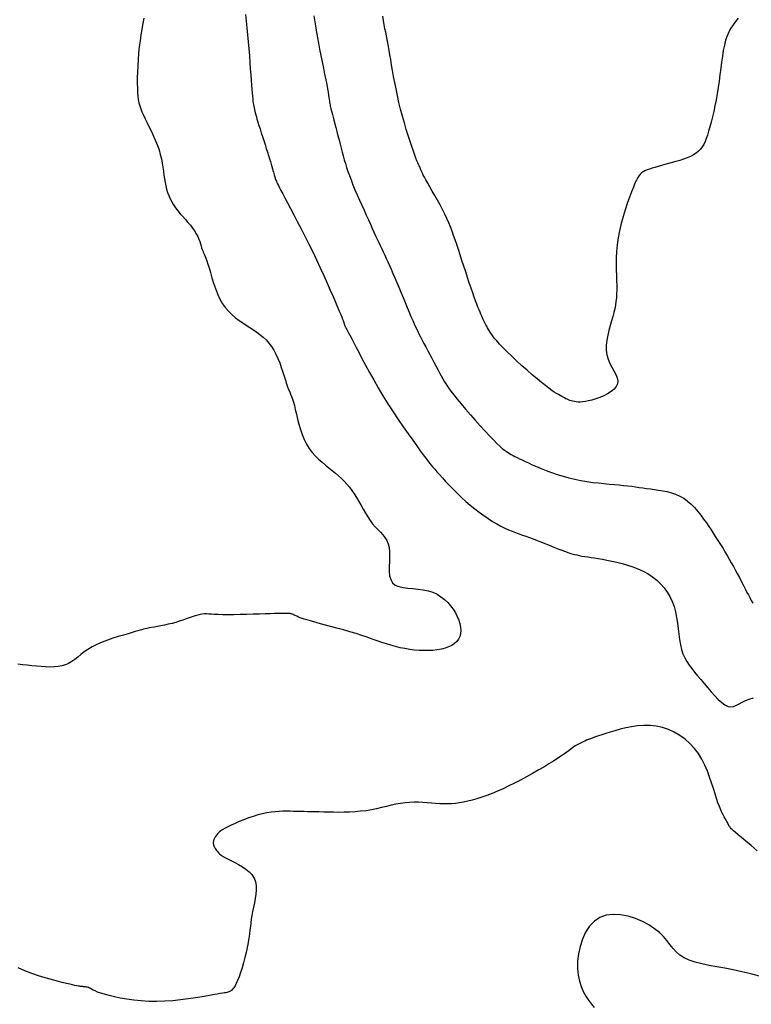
# Model space of a CAD drawing. Header units: millimetres. Extents: x 32690613 to 32693367, y 5343692 to 5344708.
# Tile 254 of 256: x 32692644 to 32692654, y 5344022 to 5344036. Entities that reach past the tile are written whole.
import ezdxf

# ---------------------------------------------------------------- set-up
doc = ezdxf.new("R2010")
doc.units = ezdxf.units.MM
doc.header["$LTSCALE"] = 20
for name, color, linetype in [('02-DGM_HL_492.50', 92, 'Continuous'), ('02-DGM_HL_493.00', 102, 'Continuous'), ('02-DGM_HL_493.50', 112, 'Continuous'), ('02-DGM_HL_494.00', 122, 'Continuous')]:
    doc.layers.add(name, color=color, linetype=linetype)

msp = doc.modelspace()

# ---------------------------------------------------------------- linework, layer by layer
at = {"layer": '02-DGM_HL_492.50', "elevation": 492.5, "flags": 128}
msp.add_lwpolyline([(32692653.325, 5344035.833), (32692653.289, 5344035.788), (32692653.256, 5344035.744), (32692653.226, 5344035.698), (32692653.199, 5344035.648), (32692653.176, 5344035.594), (32692653.155, 5344035.535), (32692653.138, 5344035.468), (32692653.123, 5344035.395), (32692653.111, 5344035.317), (32692653.099, 5344035.235), (32692653.088, 5344035.15), (32692653.078, 5344035.063), (32692653.067, 5344034.975), (32692653.054, 5344034.888), (32692653.041, 5344034.803), (32692653.025, 5344034.719), (32692653.009, 5344034.638), (32692652.992, 5344034.561), (32692652.975, 5344034.487), (32692652.957, 5344034.417), (32692652.94, 5344034.353), (32692652.923, 5344034.293), (32692652.907, 5344034.24), (32692652.891, 5344034.192), (32692652.875, 5344034.15), (32692652.857, 5344034.111), (32692652.836, 5344034.077), (32692652.813, 5344034.046), (32692652.785, 5344034.019), (32692652.753, 5344033.994), (32692652.716, 5344033.97), (32692652.674, 5344033.949), (32692652.628, 5344033.929), (32692652.579, 5344033.911), (32692652.529, 5344033.894), (32692652.477, 5344033.879), (32692652.426, 5344033.864), (32692652.375, 5344033.85), (32692652.325, 5344033.836), (32692652.278, 5344033.823), (32692652.233, 5344033.811), (32692652.191, 5344033.799), (32692652.151, 5344033.787), (32692652.115, 5344033.775), (32692652.083, 5344033.763), (32692652.054, 5344033.751), (32692652.03, 5344033.738), (32692652.009, 5344033.724), (32692651.99, 5344033.707), (32692651.973, 5344033.686), (32692651.956, 5344033.659), (32692651.938, 5344033.624), (32692651.918, 5344033.581), (32692651.896, 5344033.528), (32692651.871, 5344033.464), (32692651.843, 5344033.39), (32692651.813, 5344033.308), (32692651.784, 5344033.22), (32692651.755, 5344033.127), (32692651.729, 5344033.031), (32692651.706, 5344032.935), (32692651.688, 5344032.838), (32692651.675, 5344032.744), (32692651.667, 5344032.653), (32692651.663, 5344032.564), (32692651.662, 5344032.48), (32692651.663, 5344032.399), (32692651.666, 5344032.323), (32692651.668, 5344032.252), (32692651.67, 5344032.187), (32692651.67, 5344032.127), (32692651.668, 5344032.072), (32692651.665, 5344032.02), (32692651.659, 5344031.97), (32692651.652, 5344031.921), (32692651.642, 5344031.871), (32692651.63, 5344031.819), (32692651.615, 5344031.764), (32692651.598, 5344031.704), (32692651.58, 5344031.641), (32692651.562, 5344031.575), (32692651.546, 5344031.508), (32692651.534, 5344031.44), (32692651.527, 5344031.372), (32692651.527, 5344031.306), (32692651.535, 5344031.243), (32692651.552, 5344031.182), (32692651.576, 5344031.125), (32692651.603, 5344031.072), (32692651.631, 5344031.021), (32692651.655, 5344030.973), (32692651.674, 5344030.928), (32692651.684, 5344030.885), (32692651.681, 5344030.845), (32692651.663, 5344030.808), (32692651.633, 5344030.772), (32692651.593, 5344030.74), (32692651.545, 5344030.71), (32692651.492, 5344030.683), (32692651.437, 5344030.66), (32692651.382, 5344030.641), (32692651.331, 5344030.625), (32692651.284, 5344030.613), (32692651.242, 5344030.605), (32692651.205, 5344030.6), (32692651.172, 5344030.597), (32692651.142, 5344030.597), (32692651.116, 5344030.599), (32692651.092, 5344030.603), (32692651.07, 5344030.608), (32692651.049, 5344030.613), (32692651.03, 5344030.62), (32692651.011, 5344030.627), (32692650.993, 5344030.635), (32692650.975, 5344030.643), (32692650.957, 5344030.653), (32692650.938, 5344030.663), (32692650.918, 5344030.673), (32692650.897, 5344030.685), (32692650.873, 5344030.698), (32692650.847, 5344030.714), (32692650.817, 5344030.733), (32692650.782, 5344030.757), (32692650.743, 5344030.786), (32692650.696, 5344030.821), (32692650.643, 5344030.863), (32692650.583, 5344030.913), (32692650.517, 5344030.969), (32692650.447, 5344031.03), (32692650.376, 5344031.093), (32692650.305, 5344031.157), (32692650.237, 5344031.221), (32692650.174, 5344031.281), (32692650.118, 5344031.337), (32692650.071, 5344031.387), (32692650.031, 5344031.432), (32692649.999, 5344031.471), (32692649.972, 5344031.506), (32692649.951, 5344031.536), (32692649.933, 5344031.564), (32692649.919, 5344031.588), (32692649.907, 5344031.61), (32692649.896, 5344031.631), (32692649.885, 5344031.65), (32692649.875, 5344031.669), (32692649.866, 5344031.687), (32692649.857, 5344031.706), (32692649.847, 5344031.725), (32692649.837, 5344031.746), (32692649.827, 5344031.769), (32692649.816, 5344031.794), (32692649.804, 5344031.822), (32692649.791, 5344031.854), (32692649.776, 5344031.89), (32692649.761, 5344031.931), (32692649.744, 5344031.977), (32692649.725, 5344032.029), (32692649.704, 5344032.087), (32692649.682, 5344032.152), (32692649.658, 5344032.222), (32692649.633, 5344032.297), (32692649.608, 5344032.374), (32692649.582, 5344032.452), (32692649.557, 5344032.53), (32692649.532, 5344032.606), (32692649.508, 5344032.678), (32692649.486, 5344032.746), (32692649.465, 5344032.809), (32692649.444, 5344032.87), (32692649.423, 5344032.929), (32692649.401, 5344032.986), (32692649.378, 5344033.044), (32692649.352, 5344033.102), (32692649.324, 5344033.162), (32692649.292, 5344033.225), (32692649.258, 5344033.289), (32692649.223, 5344033.353), (32692649.188, 5344033.416), (32692649.153, 5344033.476), (32692649.121, 5344033.532), (32692649.091, 5344033.583), (32692649.066, 5344033.627), (32692649.046, 5344033.664), (32692649.03, 5344033.694), (32692649.018, 5344033.718), (32692649.009, 5344033.738), (32692649.003, 5344033.754), (32692648.997, 5344033.767), (32692648.992, 5344033.78), (32692648.987, 5344033.792), (32692648.981, 5344033.805), (32692648.974, 5344033.82), (32692648.966, 5344033.838), (32692648.955, 5344033.861), (32692648.943, 5344033.889), (32692648.929, 5344033.924), (32692648.913, 5344033.967), (32692648.894, 5344034.02), (32692648.872, 5344034.082), (32692648.849, 5344034.153), (32692648.824, 5344034.232), (32692648.798, 5344034.317), (32692648.772, 5344034.406), (32692648.746, 5344034.498), (32692648.721, 5344034.592), (32692648.698, 5344034.685), (32692648.677, 5344034.778), (32692648.658, 5344034.868), (32692648.641, 5344034.956), (32692648.625, 5344035.04), (32692648.611, 5344035.121), (32692648.598, 5344035.197), (32692648.586, 5344035.268), (32692648.575, 5344035.333), (32692648.565, 5344035.393), (32692648.554, 5344035.447), (32692648.545, 5344035.497), (32692648.535, 5344035.545), (32692648.526, 5344035.593), (32692648.517, 5344035.641), (32692648.507, 5344035.69), (32692648.498, 5344035.743), (32692648.489, 5344035.8), (32692648.479, 5344035.861)], dxfattribs=at)
at = {"layer": '02-DGM_HL_493.00', "elevation": 493, "flags": 128}
for points in [[(32692647.537, 5344035.864), (32692647.545, 5344035.811), (32692647.553, 5344035.757), (32692647.562, 5344035.699), (32692647.573, 5344035.637), (32692647.585, 5344035.568), (32692647.599, 5344035.492), (32692647.616, 5344035.41), (32692647.633, 5344035.324), (32692647.65, 5344035.237), (32692647.668, 5344035.151), (32692647.684, 5344035.07), (32692647.699, 5344034.994), (32692647.712, 5344034.927), (32692647.723, 5344034.87), (32692647.731, 5344034.823), (32692647.738, 5344034.784), (32692647.742, 5344034.752), (32692647.746, 5344034.726), (32692647.749, 5344034.705), (32692647.751, 5344034.686), (32692647.754, 5344034.669), (32692647.757, 5344034.653), (32692647.76, 5344034.637), (32692647.764, 5344034.619), (32692647.769, 5344034.6), (32692647.775, 5344034.577), (32692647.781, 5344034.551), (32692647.79, 5344034.52), (32692647.799, 5344034.483), (32692647.811, 5344034.441), (32692647.823, 5344034.393), (32692647.837, 5344034.342), (32692647.851, 5344034.287), (32692647.866, 5344034.23), (32692647.881, 5344034.173), (32692647.896, 5344034.116), (32692647.91, 5344034.06), (32692647.924, 5344034.006), (32692647.938, 5344033.954), (32692647.952, 5344033.903), (32692647.967, 5344033.851), (32692647.983, 5344033.799), (32692648.001, 5344033.744), (32692648.021, 5344033.687), (32692648.044, 5344033.627), (32692648.069, 5344033.562), (32692648.097, 5344033.494), (32692648.127, 5344033.424), (32692648.158, 5344033.353), (32692648.19, 5344033.282), (32692648.221, 5344033.213), (32692648.252, 5344033.145), (32692648.281, 5344033.082), (32692648.308, 5344033.023), (32692648.333, 5344032.967), (32692648.357, 5344032.916), (32692648.38, 5344032.867), (32692648.401, 5344032.821), (32692648.422, 5344032.776), (32692648.442, 5344032.732), (32692648.462, 5344032.689), (32692648.483, 5344032.646), (32692648.503, 5344032.602), (32692648.524, 5344032.556), (32692648.546, 5344032.509), (32692648.569, 5344032.46), (32692648.592, 5344032.408), (32692648.616, 5344032.352), (32692648.642, 5344032.293), (32692648.669, 5344032.229), (32692648.696, 5344032.163), (32692648.725, 5344032.094), (32692648.753, 5344032.025), (32692648.781, 5344031.956), (32692648.809, 5344031.889), (32692648.836, 5344031.825), (32692648.861, 5344031.766), (32692648.885, 5344031.712), (32692648.907, 5344031.662), (32692648.929, 5344031.616), (32692648.95, 5344031.572), (32692648.971, 5344031.529), (32692648.992, 5344031.487), (32692649.015, 5344031.443), (32692649.039, 5344031.398), (32692649.064, 5344031.349), (32692649.091, 5344031.298), (32692649.118, 5344031.246), (32692649.146, 5344031.194), (32692649.174, 5344031.142), (32692649.201, 5344031.091), (32692649.227, 5344031.042), (32692649.252, 5344030.996), (32692649.275, 5344030.953), (32692649.297, 5344030.913), (32692649.32, 5344030.874), (32692649.345, 5344030.834), (32692649.374, 5344030.792), (32692649.407, 5344030.746), (32692649.446, 5344030.695), (32692649.492, 5344030.637), (32692649.546, 5344030.571), (32692649.607, 5344030.5), (32692649.672, 5344030.425), (32692649.739, 5344030.349), (32692649.807, 5344030.274), (32692649.872, 5344030.202), (32692649.933, 5344030.137), (32692649.988, 5344030.08), (32692650.035, 5344030.033), (32692650.074, 5344029.995), (32692650.108, 5344029.965), (32692650.137, 5344029.942), (32692650.163, 5344029.923), (32692650.186, 5344029.908), (32692650.208, 5344029.895), (32692650.231, 5344029.883), (32692650.255, 5344029.87), (32692650.281, 5344029.856), (32692650.309, 5344029.841), (32692650.341, 5344029.824), (32692650.377, 5344029.807), (32692650.418, 5344029.787), (32692650.464, 5344029.766), (32692650.516, 5344029.743), (32692650.574, 5344029.718), (32692650.638, 5344029.692), (32692650.707, 5344029.664), (32692650.78, 5344029.637), (32692650.857, 5344029.611), (32692650.936, 5344029.586), (32692651.016, 5344029.563), (32692651.098, 5344029.543), (32692651.179, 5344029.526), (32692651.261, 5344029.513), (32692651.341, 5344029.502), (32692651.419, 5344029.493), (32692651.495, 5344029.485), (32692651.568, 5344029.479), (32692651.637, 5344029.473), (32692651.702, 5344029.467), (32692651.763, 5344029.461), (32692651.819, 5344029.455), (32692651.873, 5344029.448), (32692651.925, 5344029.441), (32692651.975, 5344029.433), (32692652.025, 5344029.426), (32692652.076, 5344029.419), (32692652.128, 5344029.412), (32692652.183, 5344029.405), (32692652.24, 5344029.397), (32692652.298, 5344029.387), (32692652.357, 5344029.375), (32692652.415, 5344029.36), (32692652.473, 5344029.34), (32692652.529, 5344029.315), (32692652.584, 5344029.285), (32692652.635, 5344029.247), (32692652.685, 5344029.204), (32692652.731, 5344029.157), (32692652.775, 5344029.106), (32692652.816, 5344029.054), (32692652.855, 5344029.001), (32692652.892, 5344028.949), (32692652.926, 5344028.899), (32692652.957, 5344028.852), (32692652.986, 5344028.808), (32692653.014, 5344028.765), (32692653.041, 5344028.724), (32692653.067, 5344028.683), (32692653.093, 5344028.641), (32692653.12, 5344028.598), (32692653.146, 5344028.553), (32692653.174, 5344028.505), (32692653.203, 5344028.455), (32692653.232, 5344028.403), (32692653.261, 5344028.352), (32692653.289, 5344028.3), (32692653.317, 5344028.25), (32692653.342, 5344028.202), (32692653.367, 5344028.156), (32692653.389, 5344028.114), (32692653.409, 5344028.075), (32692653.428, 5344028.038), (32692653.446, 5344028.001), (32692653.465, 5344027.966), (32692653.484, 5344027.93), (32692653.504, 5344027.892), (32692653.526, 5344027.853)], [(32692653.618, 5344022.765), (32692653.497, 5344022.797), (32692653.377, 5344022.826), (32692653.259, 5344022.851), (32692653.143, 5344022.873), (32692653.033, 5344022.893), (32692652.928, 5344022.913), (32692652.829, 5344022.934), (32692652.739, 5344022.957), (32692652.659, 5344022.984), (32692652.589, 5344023.016), (32692652.531, 5344023.054), (32692652.481, 5344023.097), (32692652.437, 5344023.145), (32692652.395, 5344023.196), (32692652.353, 5344023.25), (32692652.306, 5344023.305), (32692652.251, 5344023.359), (32692652.186, 5344023.413), (32692652.109, 5344023.465), (32692652.02, 5344023.512), (32692651.924, 5344023.553), (32692651.824, 5344023.584), (32692651.722, 5344023.603), (32692651.622, 5344023.608), (32692651.527, 5344023.597), (32692651.44, 5344023.566), (32692651.364, 5344023.516), (32692651.299, 5344023.447), (32692651.244, 5344023.364), (32692651.201, 5344023.271), (32692651.169, 5344023.172), (32692651.147, 5344023.069), (32692651.135, 5344022.968), (32692651.133, 5344022.871), (32692651.142, 5344022.781), (32692651.159, 5344022.699), (32692651.183, 5344022.624), (32692651.213, 5344022.556), (32692651.248, 5344022.493), (32692651.285, 5344022.437), (32692651.324, 5344022.385), (32692651.363, 5344022.337)]]:
    msp.add_lwpolyline(points, dxfattribs=at)
at = {"layer": '02-DGM_HL_493.50', "elevation": 493.5, "flags": 128}
for points in [[(32692646.603, 5344035.882), (32692646.613, 5344035.793), (32692646.623, 5344035.701), (32692646.633, 5344035.607), (32692646.641, 5344035.511), (32692646.649, 5344035.416), (32692646.657, 5344035.322), (32692646.664, 5344035.231), (32692646.67, 5344035.143), (32692646.676, 5344035.061), (32692646.682, 5344034.986), (32692646.686, 5344034.92), (32692646.691, 5344034.862), (32692646.695, 5344034.812), (32692646.699, 5344034.77), (32692646.703, 5344034.735), (32692646.706, 5344034.704), (32692646.71, 5344034.677), (32692646.714, 5344034.653), (32692646.717, 5344034.632), (32692646.721, 5344034.61), (32692646.726, 5344034.589), (32692646.731, 5344034.567), (32692646.736, 5344034.544), (32692646.743, 5344034.517), (32692646.752, 5344034.488), (32692646.761, 5344034.454), (32692646.773, 5344034.416), (32692646.787, 5344034.372), (32692646.802, 5344034.324), (32692646.819, 5344034.272), (32692646.836, 5344034.218), (32692646.854, 5344034.163), (32692646.871, 5344034.109), (32692646.888, 5344034.056), (32692646.904, 5344034.006), (32692646.918, 5344033.959), (32692646.932, 5344033.916), (32692646.944, 5344033.877), (32692646.954, 5344033.841), (32692646.964, 5344033.809), (32692646.972, 5344033.78), (32692646.979, 5344033.755), (32692646.985, 5344033.733), (32692646.991, 5344033.714), (32692646.996, 5344033.697), (32692647, 5344033.683), (32692647.004, 5344033.67), (32692647.007, 5344033.658), (32692647.011, 5344033.646), (32692647.015, 5344033.635), (32692647.02, 5344033.623), (32692647.025, 5344033.609), (32692647.032, 5344033.594), (32692647.041, 5344033.575), (32692647.053, 5344033.55), (32692647.068, 5344033.52), (32692647.088, 5344033.483), (32692647.112, 5344033.437), (32692647.141, 5344033.381), (32692647.177, 5344033.314), (32692647.217, 5344033.238), (32692647.262, 5344033.153), (32692647.311, 5344033.061), (32692647.362, 5344032.962), (32692647.414, 5344032.86), (32692647.468, 5344032.753), (32692647.521, 5344032.645), (32692647.573, 5344032.536), (32692647.624, 5344032.427), (32692647.672, 5344032.322), (32692647.718, 5344032.22), (32692647.76, 5344032.124), (32692647.798, 5344032.036), (32692647.832, 5344031.958), (32692647.861, 5344031.89), (32692647.884, 5344031.835), (32692647.903, 5344031.791), (32692647.917, 5344031.756), (32692647.927, 5344031.73), (32692647.935, 5344031.71), (32692647.94, 5344031.695), (32692647.944, 5344031.684), (32692647.947, 5344031.676), (32692647.949, 5344031.668), (32692647.952, 5344031.66), (32692647.954, 5344031.653), (32692647.957, 5344031.645), (32692647.959, 5344031.638), (32692647.962, 5344031.631), (32692647.965, 5344031.624), (32692647.969, 5344031.617), (32692647.973, 5344031.609), (32692647.979, 5344031.599), (32692647.987, 5344031.585), (32692647.997, 5344031.567), (32692648.011, 5344031.543), (32692648.028, 5344031.51), (32692648.05, 5344031.469), (32692648.078, 5344031.416), (32692648.111, 5344031.352), (32692648.149, 5344031.277), (32692648.193, 5344031.193), (32692648.242, 5344031.101), (32692648.295, 5344031.002), (32692648.353, 5344030.899), (32692648.414, 5344030.792), (32692648.479, 5344030.683), (32692648.548, 5344030.574), (32692648.618, 5344030.466), (32692648.688, 5344030.36), (32692648.757, 5344030.259), (32692648.823, 5344030.164), (32692648.885, 5344030.077), (32692648.94, 5344030), (32692648.989, 5344029.933), (32692649.029, 5344029.878), (32692649.063, 5344029.833), (32692649.091, 5344029.796), (32692649.115, 5344029.765), (32692649.138, 5344029.737), (32692649.162, 5344029.709), (32692649.187, 5344029.68), (32692649.216, 5344029.646), (32692649.251, 5344029.607), (32692649.291, 5344029.563), (32692649.335, 5344029.514), (32692649.384, 5344029.462), (32692649.436, 5344029.407), (32692649.491, 5344029.352), (32692649.549, 5344029.297), (32692649.609, 5344029.242), (32692649.67, 5344029.19), (32692649.732, 5344029.14), (32692649.794, 5344029.093), (32692649.855, 5344029.049), (32692649.916, 5344029.007), (32692649.976, 5344028.969), (32692650.034, 5344028.935), (32692650.089, 5344028.905), (32692650.142, 5344028.878), (32692650.192, 5344028.855), (32692650.241, 5344028.835), (32692650.288, 5344028.817), (32692650.335, 5344028.799), (32692650.382, 5344028.783), (32692650.43, 5344028.766), (32692650.479, 5344028.749), (32692650.53, 5344028.73), (32692650.582, 5344028.71), (32692650.634, 5344028.689), (32692650.687, 5344028.668), (32692650.738, 5344028.648), (32692650.788, 5344028.627), (32692650.835, 5344028.608), (32692650.879, 5344028.591), (32692650.92, 5344028.575), (32692650.957, 5344028.561), (32692650.992, 5344028.548), (32692651.026, 5344028.537), (32692651.058, 5344028.527), (32692651.091, 5344028.519), (32692651.124, 5344028.511), (32692651.158, 5344028.503), (32692651.194, 5344028.497), (32692651.233, 5344028.49), (32692651.274, 5344028.484), (32692651.319, 5344028.477), (32692651.367, 5344028.47), (32692651.418, 5344028.461), (32692651.474, 5344028.452), (32692651.535, 5344028.441), (32692651.6, 5344028.428), (32692651.669, 5344028.413), (32692651.741, 5344028.395), (32692651.814, 5344028.374), (32692651.887, 5344028.35), (32692651.959, 5344028.323), (32692652.029, 5344028.291), (32692652.096, 5344028.255), (32692652.158, 5344028.214), (32692652.215, 5344028.168), (32692652.268, 5344028.119), (32692652.315, 5344028.064), (32692652.357, 5344028.006), (32692652.394, 5344027.943), (32692652.425, 5344027.877), (32692652.451, 5344027.807), (32692652.47, 5344027.734), (32692652.485, 5344027.658), (32692652.497, 5344027.581), (32692652.507, 5344027.505), (32692652.516, 5344027.429), (32692652.526, 5344027.356), (32692652.538, 5344027.286), (32692652.553, 5344027.222), (32692652.573, 5344027.163), (32692652.597, 5344027.108), (32692652.626, 5344027.058), (32692652.658, 5344027.009), (32692652.693, 5344026.961), (32692652.732, 5344026.913), (32692652.773, 5344026.864), (32692652.817, 5344026.812), (32692652.863, 5344026.756), (32692652.911, 5344026.699), (32692652.959, 5344026.642), (32692653.007, 5344026.588), (32692653.055, 5344026.539), (32692653.102, 5344026.497), (32692653.146, 5344026.466), (32692653.188, 5344026.446), (32692653.227, 5344026.44), (32692653.264, 5344026.445), (32692653.301, 5344026.46), (32692653.339, 5344026.479), (32692653.379, 5344026.502), (32692653.424, 5344026.525), (32692653.475, 5344026.545), (32692653.533, 5344026.56)], [(32692653.584, 5344024.476), (32692653.502, 5344024.546), (32692653.431, 5344024.607), (32692653.373, 5344024.656), (32692653.327, 5344024.695), (32692653.291, 5344024.725), (32692653.264, 5344024.748), (32692653.245, 5344024.765), (32692653.231, 5344024.777), (32692653.222, 5344024.787), (32692653.215, 5344024.796), (32692653.208, 5344024.804), (32692653.203, 5344024.813), (32692653.198, 5344024.823), (32692653.192, 5344024.834), (32692653.186, 5344024.847), (32692653.179, 5344024.861), (32692653.171, 5344024.876), (32692653.161, 5344024.894), (32692653.15, 5344024.915), (32692653.136, 5344024.938), (32692653.121, 5344024.966), (32692653.105, 5344024.998), (32692653.088, 5344025.035), (32692653.069, 5344025.079), (32692653.05, 5344025.129), (32692653.03, 5344025.187), (32692653.01, 5344025.252), (32692652.988, 5344025.324), (32692652.964, 5344025.401), (32692652.937, 5344025.482), (32692652.906, 5344025.563), (32692652.871, 5344025.645), (32692652.83, 5344025.725), (32692652.783, 5344025.801), (32692652.728, 5344025.872), (32692652.668, 5344025.938), (32692652.601, 5344025.997), (32692652.53, 5344026.049), (32692652.454, 5344026.093), (32692652.375, 5344026.13), (32692652.293, 5344026.157), (32692652.209, 5344026.176), (32692652.124, 5344026.185), (32692652.039, 5344026.186), (32692651.954, 5344026.18), (32692651.871, 5344026.168), (32692651.791, 5344026.152), (32692651.715, 5344026.133), (32692651.644, 5344026.114), (32692651.579, 5344026.094), (32692651.52, 5344026.076), (32692651.468, 5344026.059), (32692651.422, 5344026.043), (32692651.381, 5344026.029), (32692651.345, 5344026.016), (32692651.313, 5344026.004), (32692651.284, 5344025.993), (32692651.258, 5344025.983), (32692651.234, 5344025.973), (32692651.212, 5344025.964), (32692651.192, 5344025.955), (32692651.173, 5344025.946), (32692651.155, 5344025.937), (32692651.137, 5344025.927), (32692651.12, 5344025.917), (32692651.103, 5344025.906), (32692651.085, 5344025.893), (32692651.066, 5344025.878), (32692651.044, 5344025.862), (32692651.019, 5344025.843), (32692650.99, 5344025.822), (32692650.955, 5344025.797), (32692650.914, 5344025.769), (32692650.865, 5344025.737), (32692650.808, 5344025.7), (32692650.743, 5344025.661), (32692650.673, 5344025.618), (32692650.598, 5344025.574), (32692650.519, 5344025.53), (32692650.438, 5344025.485), (32692650.357, 5344025.441), (32692650.275, 5344025.399), (32692650.196, 5344025.36), (32692650.118, 5344025.323), (32692650.042, 5344025.29), (32692649.968, 5344025.259), (32692649.897, 5344025.231), (32692649.828, 5344025.206), (32692649.762, 5344025.185), (32692649.698, 5344025.166), (32692649.638, 5344025.151), (32692649.58, 5344025.139), (32692649.524, 5344025.129), (32692649.469, 5344025.123), (32692649.415, 5344025.118), (32692649.362, 5344025.116), (32692649.308, 5344025.116), (32692649.254, 5344025.118), (32692649.198, 5344025.121), (32692649.142, 5344025.126), (32692649.084, 5344025.13), (32692649.025, 5344025.134), (32692648.965, 5344025.137), (32692648.905, 5344025.138), (32692648.843, 5344025.136), (32692648.781, 5344025.131), (32692648.719, 5344025.122), (32692648.656, 5344025.11), (32692648.591, 5344025.096), (32692648.526, 5344025.08), (32692648.459, 5344025.064), (32692648.391, 5344025.049), (32692648.321, 5344025.035), (32692648.249, 5344025.023), (32692648.175, 5344025.014), (32692648.1, 5344025.007), (32692648.025, 5344025.003), (32692647.95, 5344025.001), (32692647.876, 5344025), (32692647.805, 5344025.001), (32692647.736, 5344025.002), (32692647.672, 5344025.004), (32692647.611, 5344025.005), (32692647.555, 5344025.006), (32692647.502, 5344025.008), (32692647.451, 5344025.009), (32692647.402, 5344025.01), (32692647.355, 5344025.011), (32692647.308, 5344025.012), (32692647.261, 5344025.013), (32692647.214, 5344025.014), (32692647.165, 5344025.015), (32692647.115, 5344025.014), (32692647.064, 5344025.012), (32692647.01, 5344025.009), (32692646.955, 5344025.002), (32692646.897, 5344024.993), (32692646.837, 5344024.981), (32692646.773, 5344024.964), (32692646.709, 5344024.945), (32692646.644, 5344024.923), (32692646.58, 5344024.899), (32692646.518, 5344024.875), (32692646.461, 5344024.85), (32692646.408, 5344024.827), (32692646.363, 5344024.804), (32692646.325, 5344024.784), (32692646.294, 5344024.765), (32692646.269, 5344024.749), (32692646.249, 5344024.733), (32692646.234, 5344024.719), (32692646.221, 5344024.706), (32692646.212, 5344024.694), (32692646.203, 5344024.682), (32692646.196, 5344024.67), (32692646.189, 5344024.659), (32692646.183, 5344024.648), (32692646.177, 5344024.637), (32692646.172, 5344024.626), (32692646.169, 5344024.614), (32692646.166, 5344024.603), (32692646.165, 5344024.592), (32692646.165, 5344024.58), (32692646.167, 5344024.568), (32692646.169, 5344024.556), (32692646.173, 5344024.544), (32692646.178, 5344024.531), (32692646.184, 5344024.519), (32692646.191, 5344024.506), (32692646.2, 5344024.492), (32692646.209, 5344024.478), (32692646.221, 5344024.464), (32692646.234, 5344024.449), (32692646.251, 5344024.434), (32692646.272, 5344024.417), (32692646.298, 5344024.4), (32692646.33, 5344024.381), (32692646.367, 5344024.361), (32692646.411, 5344024.339), (32692646.459, 5344024.315), (32692646.51, 5344024.288), (32692646.561, 5344024.259), (32692646.61, 5344024.227), (32692646.655, 5344024.19), (32692646.692, 5344024.15), (32692646.721, 5344024.104), (32692646.74, 5344024.054), (32692646.749, 5344024), (32692646.75, 5344023.943), (32692646.745, 5344023.884), (32692646.736, 5344023.824), (32692646.725, 5344023.764), (32692646.712, 5344023.705), (32692646.701, 5344023.649), (32692646.691, 5344023.595), (32692646.683, 5344023.544), (32692646.677, 5344023.494), (32692646.671, 5344023.444), (32692646.665, 5344023.393), (32692646.658, 5344023.34), (32692646.65, 5344023.284), (32692646.64, 5344023.223), (32692646.627, 5344023.158), (32692646.612, 5344023.089), (32692646.595, 5344023.019), (32692646.576, 5344022.948), (32692646.557, 5344022.88), (32692646.537, 5344022.816), (32692646.517, 5344022.758), (32692646.497, 5344022.707), (32692646.479, 5344022.665), (32692646.461, 5344022.632), (32692646.445, 5344022.606), (32692646.429, 5344022.586), (32692646.414, 5344022.572), (32692646.4, 5344022.562), (32692646.387, 5344022.555), (32692646.376, 5344022.55), (32692646.364, 5344022.546), (32692646.352, 5344022.543), (32692646.338, 5344022.54), (32692646.319, 5344022.537), (32692646.293, 5344022.532), (32692646.259, 5344022.527), (32692646.216, 5344022.519), (32692646.16, 5344022.51), (32692646.091, 5344022.498), (32692646.011, 5344022.484), (32692645.921, 5344022.469), (32692645.823, 5344022.454), (32692645.719, 5344022.441), (32692645.612, 5344022.43), (32692645.502, 5344022.423), (32692645.392, 5344022.42), (32692645.285, 5344022.422), (32692645.18, 5344022.428), (32692645.08, 5344022.439), (32692644.985, 5344022.452), (32692644.896, 5344022.467), (32692644.816, 5344022.484), (32692644.743, 5344022.501), (32692644.681, 5344022.518), (32692644.629, 5344022.534), (32692644.587, 5344022.549), (32692644.554, 5344022.563), (32692644.527, 5344022.575), (32692644.505, 5344022.586), (32692644.488, 5344022.595), (32692644.474, 5344022.603), (32692644.461, 5344022.609), (32692644.448, 5344022.614), (32692644.435, 5344022.617), (32692644.423, 5344022.619), (32692644.41, 5344022.621), (32692644.396, 5344022.622), (32692644.383, 5344022.623), (32692644.369, 5344022.623), (32692644.355, 5344022.625), (32692644.339, 5344022.627), (32692644.322, 5344022.629), (32692644.302, 5344022.633), (32692644.277, 5344022.639), (32692644.246, 5344022.646), (32692644.207, 5344022.655), (32692644.16, 5344022.667), (32692644.102, 5344022.681), (32692644.034, 5344022.698), (32692643.956, 5344022.718), (32692643.871, 5344022.742), (32692643.78, 5344022.769), (32692643.688, 5344022.801), (32692643.594, 5344022.839), (32692643.502, 5344022.881)]]:
    msp.add_lwpolyline(points, dxfattribs=at)
at = {"layer": '02-DGM_HL_494.00', "elevation": 494, "flags": 128}
msp.add_lwpolyline([(32692645.217, 5344035.834), (32692645.203, 5344035.761), (32692645.189, 5344035.686), (32692645.176, 5344035.608), (32692645.165, 5344035.526), (32692645.155, 5344035.442), (32692645.146, 5344035.355), (32692645.139, 5344035.269), (32692645.134, 5344035.183), (32692645.131, 5344035.099), (32692645.128, 5344035.02), (32692645.128, 5344034.947), (32692645.129, 5344034.88), (32692645.131, 5344034.822), (32692645.135, 5344034.77), (32692645.141, 5344034.724), (32692645.15, 5344034.681), (32692645.161, 5344034.64), (32692645.175, 5344034.599), (32692645.192, 5344034.556), (32692645.212, 5344034.51), (32692645.236, 5344034.46), (32692645.263, 5344034.405), (32692645.292, 5344034.347), (32692645.321, 5344034.287), (32692645.35, 5344034.224), (32692645.378, 5344034.161), (32692645.403, 5344034.098), (32692645.425, 5344034.036), (32692645.442, 5344033.975), (32692645.456, 5344033.915), (32692645.468, 5344033.858), (32692645.477, 5344033.802), (32692645.484, 5344033.747), (32692645.491, 5344033.694), (32692645.499, 5344033.643), (32692645.507, 5344033.594), (32692645.516, 5344033.547), (32692645.528, 5344033.501), (32692645.542, 5344033.456), (32692645.558, 5344033.413), (32692645.576, 5344033.371), (32692645.598, 5344033.329), (32692645.622, 5344033.288), (32692645.65, 5344033.248), (32692645.681, 5344033.207), (32692645.714, 5344033.167), (32692645.749, 5344033.127), (32692645.785, 5344033.087), (32692645.819, 5344033.048), (32692645.853, 5344033.008), (32692645.883, 5344032.97), (32692645.91, 5344032.931), (32692645.933, 5344032.893), (32692645.952, 5344032.857), (32692645.967, 5344032.821), (32692645.98, 5344032.787), (32692645.99, 5344032.756), (32692645.999, 5344032.727), (32692646.006, 5344032.701), (32692646.013, 5344032.678), (32692646.02, 5344032.659), (32692646.028, 5344032.642), (32692646.036, 5344032.626), (32692646.045, 5344032.607), (32692646.055, 5344032.585), (32692646.065, 5344032.558), (32692646.078, 5344032.523), (32692646.092, 5344032.48), (32692646.108, 5344032.426), (32692646.126, 5344032.363), (32692646.146, 5344032.294), (32692646.169, 5344032.221), (32692646.195, 5344032.147), (32692646.224, 5344032.073), (32692646.256, 5344032.003), (32692646.292, 5344031.938), (32692646.332, 5344031.881), (32692646.375, 5344031.831), (32692646.42, 5344031.786), (32692646.468, 5344031.747), (32692646.516, 5344031.711), (32692646.566, 5344031.678), (32692646.615, 5344031.646), (32692646.664, 5344031.616), (32692646.711, 5344031.584), (32692646.757, 5344031.552), (32692646.801, 5344031.519), (32692646.844, 5344031.483), (32692646.884, 5344031.444), (32692646.922, 5344031.402), (32692646.957, 5344031.356), (32692646.989, 5344031.305), (32692647.019, 5344031.25), (32692647.046, 5344031.191), (32692647.071, 5344031.13), (32692647.093, 5344031.068), (32692647.113, 5344031.007), (32692647.132, 5344030.949), (32692647.149, 5344030.895), (32692647.165, 5344030.847), (32692647.179, 5344030.805), (32692647.193, 5344030.769), (32692647.207, 5344030.736), (32692647.22, 5344030.704), (32692647.232, 5344030.671), (32692647.245, 5344030.636), (32692647.258, 5344030.596), (32692647.271, 5344030.549), (32692647.284, 5344030.494), (32692647.298, 5344030.432), (32692647.314, 5344030.365), (32692647.333, 5344030.296), (32692647.353, 5344030.224), (32692647.377, 5344030.154), (32692647.405, 5344030.085), (32692647.436, 5344030.021), (32692647.473, 5344029.963), (32692647.513, 5344029.91), (32692647.556, 5344029.862), (32692647.601, 5344029.818), (32692647.648, 5344029.776), (32692647.695, 5344029.738), (32692647.742, 5344029.701), (32692647.788, 5344029.664), (32692647.831, 5344029.628), (32692647.873, 5344029.592), (32692647.912, 5344029.555), (32692647.95, 5344029.517), (32692647.987, 5344029.477), (32692648.022, 5344029.436), (32692648.056, 5344029.391), (32692648.088, 5344029.344), (32692648.12, 5344029.294), (32692648.151, 5344029.242), (32692648.181, 5344029.188), (32692648.211, 5344029.134), (32692648.242, 5344029.081), (32692648.273, 5344029.03), (32692648.306, 5344028.981), (32692648.339, 5344028.936), (32692648.374, 5344028.895), (32692648.41, 5344028.858), (32692648.444, 5344028.822), (32692648.477, 5344028.786), (32692648.506, 5344028.748), (32692648.531, 5344028.708), (32692648.551, 5344028.662), (32692648.563, 5344028.611), (32692648.569, 5344028.552), (32692648.569, 5344028.487), (32692648.567, 5344028.42), (32692648.564, 5344028.353), (32692648.565, 5344028.288), (32692648.571, 5344028.228), (32692648.585, 5344028.175), (32692648.61, 5344028.133), (32692648.648, 5344028.101), (32692648.697, 5344028.08), (32692648.755, 5344028.066), (32692648.819, 5344028.058), (32692648.888, 5344028.052), (32692648.959, 5344028.045), (32692649.029, 5344028.037), (32692649.097, 5344028.023), (32692649.16, 5344028.002), (32692649.218, 5344027.975), (32692649.271, 5344027.942), (32692649.32, 5344027.904), (32692649.363, 5344027.863), (32692649.403, 5344027.818), (32692649.437, 5344027.771), (32692649.467, 5344027.722), (32692649.492, 5344027.673), (32692649.513, 5344027.624), (32692649.528, 5344027.575), (32692649.538, 5344027.528), (32692649.541, 5344027.483), (32692649.538, 5344027.44), (32692649.529, 5344027.4), (32692649.512, 5344027.363), (32692649.488, 5344027.331), (32692649.457, 5344027.302), (32692649.419, 5344027.278), (32692649.376, 5344027.257), (32692649.328, 5344027.24), (32692649.276, 5344027.227), (32692649.221, 5344027.217), (32692649.162, 5344027.21), (32692649.102, 5344027.207), (32692649.039, 5344027.206), (32692648.975, 5344027.209), (32692648.911, 5344027.214), (32692648.846, 5344027.222), (32692648.78, 5344027.233), (32692648.716, 5344027.246), (32692648.652, 5344027.261), (32692648.589, 5344027.279), (32692648.527, 5344027.298), (32692648.464, 5344027.319), (32692648.4, 5344027.341), (32692648.334, 5344027.364), (32692648.264, 5344027.388), (32692648.191, 5344027.413), (32692648.112, 5344027.438), (32692648.028, 5344027.463), (32692647.94, 5344027.489), (32692647.851, 5344027.513), (32692647.762, 5344027.537), (32692647.676, 5344027.56), (32692647.595, 5344027.582), (32692647.522, 5344027.602), (32692647.458, 5344027.62), (32692647.405, 5344027.637), (32692647.363, 5344027.651), (32692647.329, 5344027.664), (32692647.303, 5344027.675), (32692647.282, 5344027.684), (32692647.267, 5344027.692), (32692647.254, 5344027.698), (32692647.243, 5344027.703), (32692647.233, 5344027.707), (32692647.222, 5344027.71), (32692647.212, 5344027.712), (32692647.202, 5344027.713), (32692647.192, 5344027.714), (32692647.182, 5344027.714), (32692647.172, 5344027.714), (32692647.162, 5344027.714), (32692647.152, 5344027.714), (32692647.14, 5344027.714), (32692647.125, 5344027.714), (32692647.104, 5344027.714), (32692647.077, 5344027.713), (32692647.042, 5344027.712), (32692646.998, 5344027.711), (32692646.941, 5344027.709), (32692646.873, 5344027.707), (32692646.795, 5344027.705), (32692646.709, 5344027.702), (32692646.621, 5344027.699), (32692646.532, 5344027.697), (32692646.445, 5344027.695), (32692646.364, 5344027.695), (32692646.293, 5344027.695), (32692646.232, 5344027.697), (32692646.181, 5344027.699), (32692646.139, 5344027.702), (32692646.103, 5344027.705), (32692646.072, 5344027.706), (32692646.043, 5344027.706), (32692646.014, 5344027.704), (32692645.985, 5344027.699), (32692645.952, 5344027.691), (32692645.916, 5344027.68), (32692645.878, 5344027.668), (32692645.837, 5344027.653), (32692645.794, 5344027.638), (32692645.748, 5344027.622), (32692645.701, 5344027.607), (32692645.652, 5344027.592), (32692645.602, 5344027.578), (32692645.551, 5344027.566), (32692645.501, 5344027.555), (32692645.451, 5344027.545), (32692645.405, 5344027.536), (32692645.361, 5344027.528), (32692645.322, 5344027.521), (32692645.288, 5344027.515), (32692645.26, 5344027.509), (32692645.236, 5344027.503), (32692645.213, 5344027.498), (32692645.191, 5344027.491), (32692645.166, 5344027.484), (32692645.136, 5344027.475), (32692645.101, 5344027.465), (32692645.056, 5344027.452), (32692645.001, 5344027.436), (32692644.938, 5344027.418), (32692644.869, 5344027.397), (32692644.796, 5344027.374), (32692644.721, 5344027.348), (32692644.648, 5344027.32), (32692644.577, 5344027.29), (32692644.513, 5344027.257), (32692644.455, 5344027.223), (32692644.404, 5344027.188), (32692644.358, 5344027.153), (32692644.315, 5344027.119), (32692644.274, 5344027.086), (32692644.233, 5344027.057), (32692644.191, 5344027.032), (32692644.147, 5344027.012), (32692644.099, 5344026.997), (32692644.047, 5344026.988), (32692643.992, 5344026.983), (32692643.934, 5344026.982), (32692643.875, 5344026.984), (32692643.814, 5344026.988), (32692643.751, 5344026.993), (32692643.689, 5344027), (32692643.626, 5344027.006), (32692643.562, 5344027.013), (32692643.498, 5344027.02)], dxfattribs=at)

doc.saveas('drawing.dxf')
